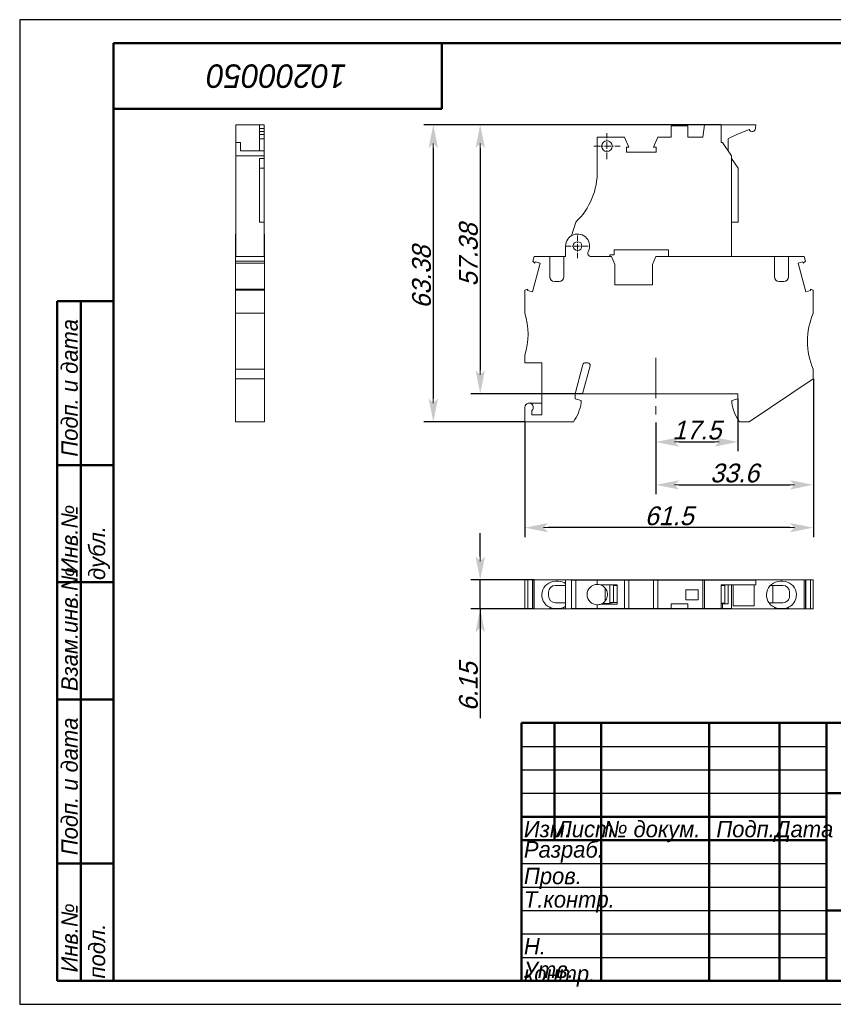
# Model space of a CAD drawing. Header units: millimetres. Extents: x 0 to 297, y 0 to 210.
# Tile 1 of 2: x 0 to 173, y 0 to 210. Entities that reach past the tile are written whole.
import ezdxf

# ---------------------------------------------------------------- set-up
doc = ezdxf.new("R2010")
doc.units = ezdxf.units.MM
for name, pattern in [('CENTER_per1_scale0.036417', [1.85, 1.15625, -0.23125, 0.23125, -0.23125]), ('CENTER_per1_scale0.044291', [2.25, 1.40625, -0.28125, 0.28125, -0.28125]), ('CENTER_per1_scale0.271457', [13.79, 8.61875, -1.72375, 1.72375, -1.72375])]:
    doc.linetypes.add(name, pattern=pattern)
doc.styles.add('TextStyle_1', font='T-FLEX Type A.TTF', dxfattribs={"oblique": 15, "height": 4})
doc.dimstyles.new('DIM_ST_1', dxfattribs={"dimtxt": 4, "dimasz": 5, "dimexe": 2, "dimexo": 0, "dimgap": 0.5, "dimtad": 1, "dimrnd": 0.01, "dimdsep": 46, "dimtxsty": 'TextStyle_1', "dimblk": 'Arrow_3_C7_Status', "dimcen": 0.09, "dimclrd": 7, "dimclre": 7, "dimclrt": 7, "dimazin": 0, "dimtfac": 1, "dimtdec": 0, "dimtmove": 0, "dimatfit": 0, "dimldrblk": 'NONE', "dimfxl": 1, "dimtvp": 1, "dimtolj": 1, "dimarcsym": 0})
doc.dimstyles.new('DIM_ST_2', dxfattribs={"dimtxt": 4, "dimasz": 5, "dimexe": 2, "dimexo": 0, "dimgap": 0.5, "dimtad": 1, "dimrnd": 0.01, "dimdsep": 46, "dimtxsty": 'TextStyle_1', "dimblk": 'Arrow_3_C7_Status', "dimcen": 0.09, "dimclrd": 7, "dimclre": 7, "dimclrt": 7, "dimazin": 0, "dimtfac": 1, "dimtdec": 0, "dimtmove": 0, "dimatfit": 0, "dimldrblk": 'NONE', "dimfxl": 1, "dimtvp": 1, "dimtolj": 1, "dimarcsym": 0})

# ---------------------------------------------------------------- blocks, each defined once
blk = doc.blocks.new('Arrow_3_C7_Status')
at = {"color": 7, "linetype": 'Continuous', "lineweight": 0}
blk.add_line((-1, 0), (-0.8, 0), dxfattribs=at)
at = {"color": 7}
blk.add_solid([(-1, -0.2), (0, 0), (-0.8, 0), (-1, 0.2)], dxfattribs=at)
blk = doc.blocks.new('*D5')
at = {"color": 7, "lineweight": -2}
for p, q in [((153.1, 129.13), (153.1, 117.94)), ((135.6, 124.09), (135.6, 117.94)), ((140.6, 119.94), (148.1, 119.94))]:
    blk.add_line(p, q, dxfattribs=at)
at = {"layer": 'Defpoints', "color": 0}
for p in [(153.1, 129.13), (135.6, 124.09), (153.1, 119.94)]:
    blk.add_point(p, dxfattribs=at)
at = {"color": 7, "lineweight": -2, "xscale": 5, "yscale": 5, "zscale": 5, "rotation": 180}
blk.add_blockref('Arrow_3_C7_Status', (135.6, 119.94), dxfattribs=at)
at = {"color": 7, "lineweight": -2, "xscale": 5, "yscale": 5, "zscale": 5}
blk.add_blockref('Arrow_3_C7_Status', (153.1, 119.94), dxfattribs=at)
at = {"color": 7, "insert": (144.35, 122.44), "char_height": 4, "attachment_point": 5, "style": 'TextStyle_1'}
blk.add_mtext('\\A1;17.5{\\H0.5x;\\S^ ;}', dxfattribs=at)
blk = doc.blocks.new('_None')
blk = doc.blocks.new('*D6')
at = {"color": 7, "lineweight": -2}
for p, q in [((169.2, 133.43), (169.2, 108.79)), ((135.6, 124.09), (135.6, 108.79)), ((140.6, 110.79), (164.2, 110.79))]:
    blk.add_line(p, q, dxfattribs=at)
at = {"layer": 'Defpoints', "color": 0}
for p in [(169.2, 133.43), (135.6, 124.09), (169.2, 110.79)]:
    blk.add_point(p, dxfattribs=at)
at = {"color": 7, "lineweight": -2, "xscale": 5, "yscale": 5, "zscale": 5}
for p, rotation in [((135.6, 110.79), 180), ((169.2, 110.79), 360)]:
    blk.add_blockref('Arrow_3_C7_Status', p, dxfattribs=dict(at, rotation=rotation))
at = {"color": 7, "insert": (152.4, 113.29), "char_height": 4, "attachment_point": 5, "style": 'TextStyle_1'}
blk.add_mtext('\\A1;33.6{\\H0.5x;\\S^ ;}', dxfattribs=at)
blk = doc.blocks.new('*D7')
at = {"color": 7, "lineweight": -2}
for p, q in [((169.2, 133.43), (169.2, 99.66)), ((107.7, 124.23), (107.7, 99.66)), ((164.2, 101.66), (112.7, 101.66))]:
    blk.add_line(p, q, dxfattribs=at)
at = {"layer": 'Defpoints', "color": 0}
for p in [(169.2, 133.43), (107.7, 124.23), (107.7, 101.66)]:
    blk.add_point(p, dxfattribs=at)
at = {"color": 7, "lineweight": -2, "xscale": 5, "yscale": 5, "zscale": 5, "rotation": 180}
blk.add_blockref('Arrow_3_C7_Status', (107.7, 101.66), dxfattribs=at)
at = {"color": 7, "lineweight": -2, "xscale": 5, "yscale": 5, "zscale": 5}
blk.add_blockref('Arrow_3_C7_Status', (169.2, 101.66), dxfattribs=at)
at = {"color": 7, "insert": (138.45, 104.16), "char_height": 4, "attachment_point": 5, "style": 'TextStyle_1'}
blk.add_mtext('\\A1;61.5{\\H0.5x;\\S^ ;}', dxfattribs=at)
blk = doc.blocks.new('*D8')
at = {"color": 7, "lineweight": -2}
for p, q in [((149.55, 187.61), (96.18, 187.61)), ((98.18, 182.61), (98.18, 135.23)), ((120, 130.23), (96.18, 130.23))]:
    blk.add_line(p, q, dxfattribs=at)
at = {"layer": 'Defpoints', "color": 0}
for p in [(149.55, 187.61), (98.18, 130.23), (120, 130.23)]:
    blk.add_point(p, dxfattribs=at)
at = {"color": 7, "lineweight": -2, "xscale": 5, "yscale": 5, "zscale": 5}
for p, rotation in [((98.18, 187.61), 89.99999999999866), ((98.18, 130.23), 269.9999999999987)]:
    blk.add_blockref('Arrow_3_C7_Status', p, dxfattribs=dict(at, rotation=rotation))
at = {"color": 7, "insert": (95.68, 159.81), "char_height": 4, "attachment_point": 5, "rotation": 90, "style": 'TextStyle_1'}
blk.add_mtext('\\A1;57.38{\\H0.5x;\\S^ ;}', dxfattribs=at)
blk = doc.blocks.new('*D9')
at = {"color": 7, "lineweight": -2}
for p, q in [((149.55, 187.61), (86.18, 187.61)), ((88.18, 182.61), (88.18, 129.23)), ((107.7, 124.23), (86.18, 124.23))]:
    blk.add_line(p, q, dxfattribs=at)
at = {"layer": 'Defpoints', "color": 0}
for p in [(149.55, 187.61), (88.18, 124.23), (107.7, 124.23)]:
    blk.add_point(p, dxfattribs=at)
at = {"color": 7, "lineweight": -2, "xscale": 5, "yscale": 5, "zscale": 5}
for p, rotation in [((88.18, 187.61), 89.99999999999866), ((88.18, 124.23), 269.9999999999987)]:
    blk.add_blockref('Arrow_3_C7_Status', p, dxfattribs=dict(at, rotation=rotation))
at = {"color": 7, "insert": (85.68, 155.07), "char_height": 4, "attachment_point": 5, "rotation": 90, "style": 'TextStyle_1'}
blk.add_mtext('\\A1;63.38{\\H0.5x;\\S^ ;}', dxfattribs=at)
blk = doc.blocks.new('*D10')
at = {"color": 7, "lineweight": -2}
for p, q in [((98.18, 95.51), (98.18, 100.51)), ((109.66, 90.51), (96.18, 90.51)), ((98.18, 84.36), (98.18, 90.51)), ((109.66, 84.36), (96.18, 84.36)), ((98.18, 84.36), (98.18, 61.02)), ((98.18, 79.36), (98.18, 74.36))]:
    blk.add_line(p, q, dxfattribs=at)
at = {"layer": 'Defpoints', "color": 0}
for p in [(98.18, 90.51), (109.66, 90.51), (109.66, 84.36)]:
    blk.add_point(p, dxfattribs=at)
at = {"color": 7, "lineweight": -2, "xscale": 5, "yscale": 5, "zscale": 5}
for p, rotation in [((98.18, 90.51), 270), ((98.18, 84.36), 90)]:
    blk.add_blockref('Arrow_3_C7_Status', p, dxfattribs=dict(at, rotation=rotation))
at = {"color": 7, "insert": (95.68, 67.69), "char_height": 4, "attachment_point": 5, "rotation": 90, "style": 'TextStyle_1'}
blk.add_mtext('\\A1;6.15{\\H0.5x;\\S^ ;}', dxfattribs=at)
blk = doc.blocks.new('_FR1Страница_1')
at = {"color": 7, "linetype": 'Continuous', "lineweight": 25}
for p, q in [((0, 210), (0, 0)), ((297, 210), (0, 210)), ((107, 55), (172, 55)), ((107, 50), (172, 50)), ((107, 45), (172, 45)), ((107, 30), (172, 30)), ((107, 25), (172, 25)), ((107, 20), (172, 20)), ((107, 15), (172, 15)), ((107, 10), (172, 10)), ((0, 0), (297, 0))]:
    blk.add_line(p, q, dxfattribs=at)
at = {"color": 7, "linetype": 'Continuous', "lineweight": 50}
for p, q in [((20, 5), (20, 205)), ((20, 205), (292, 205)), ((90, 191), (90, 205)), ((20, 191), (90, 191)), ((8, 5), (8, 150)), ((8, 150), (20, 150)), ((13, 150), (13, 5)), ((8, 115), (20, 115)), ((8, 90), (20, 90)), ((20, 65), (8, 65)), ((107, 5), (107, 60)), ((107, 60), (292, 60)), ((114, 60), (114, 35)), ((124, 60), (124, 5)), ((147, 60), (147, 5)), ((162, 60), (162, 5)), ((172, 60), (172, 5)), ((172, 45), (292, 45)), ((107, 40), (172, 40)), ((107, 35), (172, 35)), ((8, 30), (20, 30)), ((172, 20), (292, 20)), ((20, 5), (8, 5)), ((292, 5), (20, 5))]:
    blk.add_line(p, q, dxfattribs=at)
at = {"color": 7}
for s, insert, char_height, width, attachment_point, rotation in [('\\pl0.5;{\\fT-FLEX Type A|b0|i1;\\l\\C250;10200050 \\P}', (55, 198), 5, 72.5, 5, 180), ('\\pl0.5;{\\fT-FLEX Type A|b0|i1;\\l\\C250; Подп. и дата\\P}', (8.875, 115), 3.5, 36.75, 1, 90), ('\\pl0.5;{\\fT-FLEX Type A|b0|i1;\\l\\C250;\\P}', (16.5, 132.5), 3.5, 36.75, 5, 90), ('\\pl0.5;{\\fT-FLEX Type A|b0|i1;\\l\\C250; Инв.№ дубл.\\P}', (8.875, 90), 3.5, 26.75, 1, 90), ('\\pl0.5;{\\fT-FLEX Type A|b0|i1;\\l\\C250;\\P}', (16.5, 102.5), 3.5, 26.75, 5, 90), ('\\pl0.5;{\\fT-FLEX Type A|b0|i1;\\l\\C250; Взам.инв.№\\P}', (8.875, 65), 3.5, 26.75, 1, 90), ('\\pl0.5;{\\fT-FLEX Type A|b0|i1;\\l\\C250;\\P}', (16.5, 77.5), 3.5, 26.75, 5, 90), ('\\pl0.5;{\\fT-FLEX Type A|b0|i1;\\l\\C250; Подп. и дата\\P}', (8.875, 30), 3.5, 36.75, 1, 90), ('\\pl0.5;{\\fT-FLEX Type A|b0|i1;\\l\\C250;\\P}', (16.5, 47.5), 3.5, 36.75, 5, 90), ('\\pl0.5;{\\fT-FLEX Type A|b0|i1;\\l\\C250; Инв.№ подл.\\P}', (8.875, 5), 3.5, 26.75, 1, 90), ('\\pl0.5;{\\fT-FLEX Type A|b0|i1;\\l\\C250;\\H0.857143x;\\P}', (16.5, 17.5), 3.5, 26.75, 5, 90)]:
    blk.add_mtext(s, dxfattribs=dict(at, insert=insert, char_height=char_height, width=width, attachment_point=attachment_point, rotation=rotation))
at = {"color": 7, "char_height": 3.5}
for s, insert, width, attachment_point in [('{\\fT-FLEX Type A|b0|i1;\\l\\C250;\\P}', (110.5, 59.125), 8.75, 2), ('{\\fT-FLEX Type A|b0|i1;\\l\\C250;\\P}', (114, 59.125), 11.75, 1), ('{\\fT-FLEX Type A|b0|i1;\\l\\C250; \\P}', (124, 59.125), 24.75, 1), ('{\\fT-FLEX Type A|b0|i1;\\l\\C250;\\P}', (162, 59.125), 11.75, 1), ('{\\fT-FLEX Type A|b0|i1;\\l\\C250;\\fT-FLEX Type A|b0|i0;\\P}', (110.5, 54.125), 8.75, 2), ('{\\fT-FLEX Type A|b0|i1;\\l\\C250;\\P}', (114, 54.125), 11.75, 1), ('{\\fT-FLEX Type A|b0|i1;\\l\\C250; \\P}', (124, 54.125), 24.75, 1), ('{\\fT-FLEX Type A|b0|i1;\\l\\C250;\\P}', (162, 54.125), 11.75, 1), ('{\\fT-FLEX Type A|b0|i1;\\l\\C250;\\P}', (110.5, 49.125), 8.75, 2), ('{\\fT-FLEX Type A|b0|i1;\\l\\C250;\\P}', (114, 49.125), 11.75, 1), ('{\\fT-FLEX Type A|b0|i1;\\l\\C250; \\P}', (124, 49.125), 24.75, 1), ('{\\fT-FLEX Type A|b0|i1;\\l\\C250;\\P}', (162, 49.125), 11.75, 1), ('{\\fT-FLEX Type A|b0|i1;\\l\\C250; \\P}', (110.5, 44.125), 8.75, 2), ('{\\fT-FLEX Type A|b0|i1;\\l\\C250;\\P}', (114, 44.125), 11.75, 1), ('{\\fT-FLEX Type A|b0|i1;\\l\\C250; \\P}', (124, 44.125), 24.75, 1), ('{\\fT-FLEX Type A|b0|i1;\\l\\C250;\\P}', (162, 44.125), 11.75, 1), ('\\pl0.5;{\\fT-FLEX Type A|b0|i1;\\l\\C250;Изм.\\H0.857143x;\\P}', (107, 39.125), 8.75, 1), ('\\pl0.5;{\\fT-FLEX Type A|b0|i1;\\l\\C250;Лист\\fT-FLEX Type A|b0|i0;\\H0.857143x;\\P}', (114, 39.125), 11.75, 1), ('\\pl0.5;{\\fT-FLEX Type A|b0|i1;\\l\\C250;№ докум.\\P}', (124, 39.125), 24.75, 1), ('\\pl0.5;{\\fT-FLEX Type A|b0|i1;\\l\\C250;Подп.\\P}', (154.5, 39.125), 16.75, 2), ('\\pl0.5;{\\fT-FLEX Type A|b0|i1;\\l\\C250;Дата\\fT-FLEX Type A|b0|i0;\\H0.857143x;\\P}', (167, 39.125), 11.75, 2), ('\\pl0.5;{\\fT-FLEX Type A|b0|i1;\\l\\C250;Разраб.\\P}', (107, 32.5), 18.75, 4), ('\\pl0.5;{\\fT-FLEX Type A|b0|i1;\\l\\C250;\\P}', (124, 34.125), 24.75, 1), ('\\pl0.5;{\\fT-FLEX Type A|b0|i1;\\l\\C250;\\H0.857143x;\\P}', (162, 34.125), 11.75, 1), ('\\pl0.5;{\\fT-FLEX Type A|b0|i1;\\l\\C250;Пров.\\P}', (107, 29.125), 18.75, 1), ('\\pl0.5;{\\fT-FLEX Type A|b0|i1;\\l\\C250;\\P}', (124, 29.125), 24.75, 1), ('\\pl0.5;{\\fT-FLEX Type A|b0|i1;\\l\\C250;\\P}', (162, 29.125), 11.75, 1), ('\\pl0.5;{\\fT-FLEX Type A|b0|i1;\\l\\C250;Т.контр.\\P}', (107, 24.125), 18.75, 1), ('\\pl0.5;{\\fT-FLEX Type A|b0|i1;\\l\\C250;\\P}', (124, 24.125), 24.75, 1), ('\\pl0.5;{\\fT-FLEX Type A|b0|i1;\\l\\C250;\\H0.857143x;\\P}', (162, 24.125), 11.75, 1), ('\\pl0.5;{\\fT-FLEX Type A|b0|i1;\\l\\C250;\\P}', (107, 19.125), 18.75, 1), ('\\pl0.5;{\\fT-FLEX Type A|b0|i1;\\l\\C250;\\P}', (124, 19.125), 24.75, 1), ('\\pl0.5;{\\fT-FLEX Type A|b0|i1;\\l\\C250;\\P}', (162, 19.125), 11.75, 1), ('\\pl0.5;{\\fT-FLEX Type A|b0|i1;\\l\\C250;Н. контр.\\P}', (107, 14.125), 18.75, 1), ('\\pl0.5;{\\fT-FLEX Type A|b0|i1;\\l\\C250;\\P}', (124, 14.125), 24.75, 1), ('\\pl0.5;{\\fT-FLEX Type A|b0|i1;\\l\\C250;\\H0.857143x;\\P}', (162, 14.125), 11.75, 1), ('\\pl0.5;{\\fT-FLEX Type A|b0|i1;\\l\\C250;Утв.\\P}', (107, 9.125), 18.75, 1), ('\\pl0.5;{\\fT-FLEX Type A|b0|i1;\\l\\C250;\\P}', (124, 9.125), 24.75, 1), ('\\pl0.5;{\\fT-FLEX Type A|b0|i1;\\l\\C250;\\H0.857143x;\\P}', (162, 9.125), 11.75, 1)]:
    blk.add_mtext(s, dxfattribs=dict(at, insert=insert, width=width, attachment_point=attachment_point))
blk = doc.blocks.new('Страница_1')
at = {"color": 7, "linetype": 'Continuous', "lineweight": 20}
for p, q in [((51.122, 187.61), (46.072, 187.61)), ((46.072, 187.61), (46.072, 183.83)), ((51.122, 187.61), (51.122, 186.833)), ((52.122, 187.61), (51.122, 187.61)), ((52.122, 187.61), (52.122, 186.833)), ((142.421, 187.33), (138.921, 187.33)), ((138.921, 187.33), (138.921, 184.93)), ((142.421, 184.93), (142.421, 187.33)), ((146.023, 187.61), (145.646, 184.93)), ((149.546, 187.61), (146.023, 187.61)), ((149.546, 187.61), (156.967, 187.61)), ((149.546, 187.61), (149.546, 183.83)), ((156.967, 187.61), (156.86, 186.833)), ((51.122, 186.811), (51.122, 186.833)), ((51.122, 186.811), (51.122, 186.157)), ((51.122, 186.811), (52.122, 186.811)), ((51.122, 186.157), (52.122, 186.157)), ((51.122, 186.157), (51.122, 185.507)), ((51.122, 185.507), (52.122, 185.507)), ((51.122, 185.507), (51.122, 184.618)), ((52.122, 186.811), (52.122, 186.833)), ((52.122, 186.811), (52.122, 186.157)), ((52.122, 186.157), (52.122, 185.507)), ((52.122, 185.507), (52.122, 184.618)), ((128.949, 184.93), (123.14, 184.93)), ((123.14, 184.93), (123.14, 177.886)), ((129.874, 182.825), (128.949, 184.93)), ((136.068, 184.93), (135.143, 182.825)), ((138.921, 184.93), (136.068, 184.93)), ((145.646, 184.93), (142.421, 184.93)), ((155.521, 186.563), (152.904, 185.507)), ((46.072, 183.83), (46.072, 180.986)), ((46.072, 183.83), (47.072, 183.83)), ((47.072, 183.83), (47.072, 182.02)), ((52.122, 184.618), (51.122, 184.618)), ((51.122, 182.02), (51.122, 184.618)), ((52.122, 184.618), (52.122, 182.02)), ((129.346, 182.825), (129.346, 181.755)), ((129.874, 182.825), (129.346, 182.825)), ((135.671, 182.825), (135.143, 182.825)), ((135.671, 181.755), (135.671, 182.825)), ((149.546, 183.83), (149.821, 183.83)), ((149.821, 183.83), (151.746, 180.986)), ((151.046, 182.02), (151.046, 184.618)), ((46.072, 180.986), (52.122, 180.986)), ((46.072, 159.48), (46.072, 180.986)), ((47.072, 182.02), (51.122, 182.02)), ((52.122, 182.02), (51.122, 182.02)), ((52.122, 180.986), (52.122, 182.02)), ((52.122, 180.429), (52.122, 180.986)), ((135.671, 181.755), (129.346, 181.755)), ((151.746, 159.48), (151.746, 180.986)), ((51.122, 180.429), (51.122, 178.36)), ((52.122, 180.429), (51.122, 180.429)), ((52.122, 180.429), (52.122, 178.36)), ((151.746, 180.429), (153.146, 178.36)), ((51.122, 178.36), (51.122, 166.83)), ((52.122, 178.36), (51.122, 178.36)), ((52.122, 178.36), (52.122, 166.83)), ((153.146, 178.36), (153.146, 166.83)), ((51.122, 166.83), (52.122, 166.83)), ((52.122, 166.83), (52.122, 159.48)), ((118.548, 166.806), (117.643, 163.922)), ((151.746, 166.83), (153.146, 166.83)), ((46.022, 164.28), (46.022, 160.514)), ((46.072, 164.28), (46.022, 164.28)), ((52.172, 164.28), (52.122, 164.28)), ((52.172, 164.28), (52.172, 159.48)), ((116.396, 159.48), (116.396, 161.73)), ((46.022, 159.48), (46.022, 160.514)), ((126.73, 159.83), (125.846, 159.83)), ((125.846, 159.48), (125.846, 159.83)), ((126.73, 159.83), (126.73, 160.93)), ((126.73, 160.93), (138.296, 160.93)), ((138.296, 160.93), (138.296, 159.48)), ((46.022, 158.517), (46.022, 159.48)), ((46.022, 159.48), (52.172, 159.48)), ((46.022, 158.085), (46.022, 158.517)), ((46.022, 158.517), (52.172, 158.517)), ((46.022, 158.085), (52.172, 158.085)), ((46.022, 158.07), (46.022, 158.085)), ((46.022, 152.501), (46.022, 158.07)), ((46.022, 158.07), (52.172, 158.07)), ((52.172, 159.48), (52.172, 158.517)), ((52.172, 158.085), (52.172, 158.517)), ((52.172, 158.085), (52.172, 158.07)), ((52.172, 158.07), (52.172, 152.501)), ((110.935, 158.07), (109.298, 151.961)), ((109.656, 159.48), (109.398, 158.517)), ((109.398, 158.517), (109.831, 158.085)), ((109.656, 159.48), (112.996, 159.48)), ((109.901, 158.347), (109.831, 158.085)), ((109.901, 158.347), (110.935, 158.07)), ((112.996, 159.48), (112.996, 155.18)), ((114.196, 159.48), (112.996, 159.48)), ((114.796, 159.48), (114.196, 159.48)), ((114.796, 159.48), (115.996, 159.48)), ((115.996, 155.18), (115.996, 159.48)), ((115.996, 159.48), (116.396, 159.48)), ((121.803, 159.48), (126.178, 159.48)), ((126.896, 157.78), (126.178, 159.48)), ((126.896, 153.48), (126.896, 157.78)), ((135.615, 159.48), (134.896, 157.78)), ((134.896, 157.78), (134.896, 153.48)), ((135.615, 159.48), (160.896, 159.48)), ((162.096, 159.48), (160.896, 159.48)), ((160.896, 155.18), (160.896, 159.48)), ((162.696, 159.48), (162.096, 159.48)), ((162.696, 159.48), (163.896, 159.48)), ((163.896, 155.18), (163.896, 159.48)), ((163.896, 159.48), (167.236, 159.48)), ((165.957, 158.07), (166.991, 158.347)), ((167.594, 151.961), (165.957, 158.07)), ((166.991, 158.347), (167.062, 158.085)), ((167.062, 158.085), (167.494, 158.517)), ((167.494, 158.517), (167.236, 159.48)), ((114.996, 154.18), (113.996, 154.18)), ((134.896, 153.48), (126.896, 153.48)), ((162.896, 154.18), (161.896, 154.18)), ((46.022, 152.33), (46.022, 152.501)), ((46.022, 152.501), (52.172, 152.501)), ((46.022, 152.33), (52.172, 152.33)), ((46.022, 147.43), (46.022, 152.33)), ((52.172, 152.501), (52.172, 152.33)), ((52.172, 152.33), (52.172, 147.43)), ((108.334, 152.501), (107.696, 152.33)), ((107.696, 152.33), (107.696, 147.43)), ((108.264, 152.238), (108.334, 152.501)), ((109.298, 151.961), (108.264, 152.238)), ((168.628, 152.238), (167.594, 151.961)), ((169.196, 152.33), (168.558, 152.501)), ((168.628, 152.238), (168.558, 152.501)), ((169.196, 147.43), (169.196, 152.33)), ((52.172, 147.43), (46.022, 147.43)), ((46.022, 147.43), (46.022, 135.43)), ((52.172, 147.43), (52.172, 135.43)), ((107.696, 138.43), (107.696, 136.83)), ((107.696, 136.83), (111.296, 136.83)), ((111.296, 125.73), (111.296, 136.83)), ((120.548, 136.83), (121.113, 136.83)), ((52.172, 135.43), (46.022, 135.43)), ((46.022, 135.43), (46.022, 133.43)), ((52.172, 133.43), (52.172, 135.43)), ((118.396, 130.23), (120.065, 136.459)), ((119.996, 130.23), (121.596, 136.2)), ((169.196, 135.43), (169.196, 133.43)), ((46.022, 133.43), (46.022, 124.23)), ((46.022, 133.43), (52.172, 133.43)), ((52.172, 124.23), (52.172, 133.43)), ((169.196, 133.43), (155.506, 124.23)), ((118.396, 130.23), (118.396, 129.13)), ((153.096, 130.23), (119.996, 130.23)), ((153.096, 129.13), (153.096, 130.23)), ((108.596, 128.23), (111.296, 128.23)), ((118.396, 129.13), (119.696, 128.781)), ((119.696, 128.781), (119.696, 128.33)), ((151.796, 128.781), (153.096, 129.13)), ((151.796, 128.33), (151.796, 128.781)), ((107.696, 124.23), (107.696, 127.33)), ((109.196, 125.73), (109.196, 126.659)), ((52.172, 124.23), (46.022, 124.23)), ((118.037, 124.23), (107.696, 124.23)), ((111.296, 125.73), (109.196, 125.73)), ((155.506, 124.23), (153.455, 124.23)), ((107.696, 90.514), (108.334, 90.514)), ((107.696, 90.514), (107.696, 84.364)), ((108.334, 84.364), (108.334, 90.514)), ((108.334, 90.514), (109.298, 90.514)), ((109.298, 90.514), (109.398, 90.514)), ((109.298, 84.364), (109.298, 90.514)), ((109.398, 84.364), (109.398, 90.514)), ((109.398, 90.514), (109.656, 90.514)), ((109.656, 90.514), (116.396, 90.514)), ((109.656, 90.514), (109.656, 84.364)), ((116.396, 90.514), (121.496, 90.514)), ((116.396, 84.364), (116.396, 90.514)), ((117.643, 90.464), (118.548, 90.464)), ((117.643, 84.414), (117.643, 90.464)), ((118.548, 90.464), (123.14, 90.464)), ((118.548, 90.464), (118.548, 84.414)), ((121.496, 90.514), (126.178, 90.514)), ((121.496, 90.464), (121.496, 90.514)), ((123.14, 90.464), (123.14, 89.564)), ((123.14, 90.464), (128.949, 90.464)), ((126.178, 90.464), (126.178, 90.514)), ((126.178, 90.514), (126.896, 90.514)), ((126.896, 90.514), (126.896, 90.464)), ((126.896, 90.514), (134.896, 90.514)), ((128.949, 90.464), (129.874, 90.464)), ((128.949, 90.464), (128.949, 84.414)), ((129.874, 84.414), (129.874, 90.464)), ((129.874, 90.464), (135.143, 90.464)), ((134.896, 90.514), (135.615, 90.514)), ((134.896, 90.464), (134.896, 90.514)), ((135.143, 90.464), (136.068, 90.464)), ((135.143, 84.414), (135.143, 90.464)), ((135.615, 90.514), (135.615, 90.464)), ((135.615, 90.514), (167.236, 90.514)), ((136.068, 90.464), (136.068, 84.414)), ((136.068, 90.464), (145.646, 90.464)), ((145.646, 90.464), (145.646, 84.414)), ((145.646, 90.464), (146.023, 90.464)), ((146.023, 90.464), (146.023, 84.414)), ((146.023, 90.464), (156.967, 90.464)), ((156.967, 90.464), (156.967, 89.464)), ((167.236, 90.514), (167.494, 90.514)), ((167.236, 84.364), (167.236, 90.514)), ((167.494, 90.514), (167.594, 90.514)), ((167.494, 84.364), (167.494, 90.514)), ((167.594, 90.514), (168.558, 90.514)), ((167.594, 84.364), (167.594, 90.514)), ((168.558, 90.514), (169.196, 90.514)), ((168.558, 84.364), (168.558, 90.514)), ((169.196, 84.364), (169.196, 90.514)), ((114.796, 90.214), (114.196, 90.214)), ((114.796, 89.339), (114.196, 89.339)), ((114.796, 89.339), (116.396, 89.339)), ((116.346, 89.339), (116.346, 85.558)), ((123.796, 89.464), (127.346, 89.464)), ((124.796, 88.804), (124.796, 85.974)), ((125.846, 85.484), (125.846, 89.464)), ((126.596, 85.676), (126.596, 89.289)), ((126.596, 89.289), (127.346, 89.289)), ((127.346, 85.353), (127.346, 89.464)), ((142.046, 88.389), (142.046, 86.289)), ((142.046, 88.389), (144.646, 88.389)), ((144.646, 86.289), (144.646, 88.389)), ((149.546, 89.464), (156.967, 89.464)), ((149.546, 89.464), (149.546, 84.414)), ((149.546, 89.289), (150.296, 89.289)), ((150.296, 89.289), (150.296, 85.589)), ((151.046, 85.414), (151.046, 89.464)), ((151.746, 84.414), (151.746, 89.464)), ((152.096, 85.014), (152.096, 89.464)), ((156.596, 89.464), (156.596, 85.014)), ((162.096, 89.339), (160.02, 89.339)), ((160.546, 89.339), (160.546, 85.558)), ((162.696, 90.214), (162.096, 90.214)), ((162.096, 89.339), (162.696, 89.339)), ((112.746, 87.089), (112.746, 87.889)), ((144.646, 86.289), (142.046, 86.289)), ((164.146, 87.089), (164.146, 87.889)), ((108.334, 84.364), (107.696, 84.364)), ((109.298, 84.364), (108.334, 84.364)), ((109.398, 84.364), (109.298, 84.364)), ((109.656, 84.364), (109.398, 84.364)), ((109.656, 84.364), (112.996, 84.364)), ((112.996, 84.364), (112.996, 84.674)), ((113.996, 84.364), (112.996, 84.364)), ((114.996, 84.364), (113.996, 84.364)), ((114.196, 85.639), (114.796, 85.639)), ((114.796, 84.414), (114.196, 84.414)), ((116.346, 85.639), (114.796, 85.639)), ((114.996, 84.364), (115.996, 84.364)), ((115.996, 84.364), (115.996, 84.674)), ((115.996, 84.364), (116.396, 84.364)), ((116.396, 85.591), (116.346, 85.558)), ((116.396, 84.364), (121.496, 84.364)), ((118.548, 84.414), (117.643, 84.414)), ((118.548, 84.414), (123.14, 84.414)), ((121.496, 84.364), (121.496, 84.414)), ((121.803, 84.364), (121.496, 84.364)), ((121.803, 84.364), (126.178, 84.364)), ((123.14, 85.214), (123.14, 84.414)), ((128.949, 84.414), (123.14, 84.414)), ((123.909, 85.353), (127.346, 85.353)), ((125.846, 85.484), (124.195, 85.484)), ((127.346, 85.663), (125.846, 85.663)), ((126.178, 84.364), (126.178, 84.414)), ((126.896, 84.364), (126.178, 84.364)), ((126.596, 85.676), (127.346, 85.676)), ((126.896, 84.414), (126.896, 84.364)), ((134.896, 84.364), (126.896, 84.364)), ((129.874, 84.414), (128.949, 84.414)), ((135.143, 84.414), (129.874, 84.414)), ((134.896, 84.364), (134.896, 84.414)), ((135.615, 84.364), (134.896, 84.364)), ((136.068, 84.414), (135.143, 84.414)), ((135.615, 84.414), (135.615, 84.364)), ((135.615, 84.364), (160.896, 84.364)), ((138.921, 84.414), (136.068, 84.414)), ((138.921, 84.414), (138.921, 85.414)), ((142.421, 85.414), (138.921, 85.414)), ((142.421, 84.414), (138.921, 84.414)), ((142.421, 84.414), (142.421, 85.414)), ((145.646, 84.414), (142.421, 84.414)), ((146.023, 84.414), (145.646, 84.414)), ((149.546, 84.414), (146.023, 84.414)), ((149.546, 85.589), (150.296, 85.589)), ((149.546, 85.414), (149.821, 85.414)), ((149.546, 84.414), (149.821, 84.414)), ((149.821, 85.414), (151.046, 85.414)), ((149.821, 84.414), (149.821, 85.414)), ((149.821, 84.414), (151.746, 84.414)), ((156.596, 85.014), (152.096, 85.014)), ((159.729, 85.639), (160.425, 85.639)), ((160.425, 85.639), (160.546, 85.558)), ((160.546, 85.639), (162.096, 85.639)), ((160.896, 84.674), (160.896, 84.364)), ((161.896, 84.364), (160.896, 84.364)), ((162.896, 84.364), (161.896, 84.364)), ((162.696, 85.639), (162.096, 85.639)), ((162.696, 84.414), (162.096, 84.414)), ((162.896, 84.364), (163.896, 84.364)), ((163.896, 84.674), (163.896, 84.364)), ((163.896, 84.364), (167.236, 84.364)), ((167.494, 84.364), (167.236, 84.364)), ((167.594, 84.364), (167.494, 84.364)), ((168.558, 84.364), (167.594, 84.364)), ((169.196, 84.364), (168.558, 84.364))]:
    blk.add_line(p, q, dxfattribs=at)
at = {"color": 7, "linetype": 'CENTER_per1_scale0.044291', "lineweight": 9}
for p, q in [((125.196, 180.238), (125.196, 185.821)), ((122.404, 183.03), (127.988, 183.03))]:
    blk.add_line(p, q, dxfattribs=at)
at = {"color": 7, "linetype": 'CENTER_per1_scale0.036417', "lineweight": 9}
for p, q in [((118.946, 159.138), (118.946, 164.321)), ((116.354, 161.73), (121.538, 161.73))]:
    blk.add_line(p, q, dxfattribs=at)
at = {"color": 7, "linetype": 'CENTER_per1_scale0.271457', "lineweight": 9}
blk.add_line((135.596, 137.88), (135.596, 124.09), dxfattribs=at)
at = {"color": 7, "linetype": 'Continuous', "lineweight": 20}
for centre, radius in [((125.196, 183.03), 1.125), ((118.946, 161.73), 0.925)]:
    blk.add_circle(centre, radius, dxfattribs=at)
for centre, radius, start, end in [((165.353, 157.117), 31, 113.67698, 117.48542), ((156.156, 186.857), 0.7, 204.77854, 356.27321), ((156.761, 186.846), 0.1, 339.50629, 352.18291), ((108.142, 177.609), 15, 313.92709, 1.0572), ((118.946, 161.73), 2.55, 331.51536, 180), ((121.803, 160.18), 0.7, 151.51536, 270), ((113.996, 155.18), 1, 180, 270), ((114.996, 155.18), 1, 270, 0), ((161.896, 155.18), 1, 180, 270), ((162.896, 155.18), 1, 270, 0), ((93.387, 142.93), 15, 342.5424, 17.4576), ((182.944, 141.43), 15, 156.42182, 203.57818), ((120.548, 136.33), 0.5, 90, 165), ((121.113, 136.33), 0.5, 345, 90), ((108.596, 127.33), 0.9, 311.81031, 179.99999), ((110.302, 129.745), 9.5, 324.50968, 351.4318), ((161.19, 129.745), 9.5, 188.5682, 215.49032), ((114.196, 87.314), 2.9, 90, 245.55666), ((114.196, 87.889), 1.45, 90, 180), ((114.796, 87.314), 2.9, 56.51462, 90), ((123.144, 87.389), 2.175, 90.10317, 180.00001), ((123.144, 87.389), 2.175, 72.55841, 90.12104), ((123.144, 87.389), 2.175, 298.89064, 72.55841), ((162.096, 87.314), 2.9, 90, 245.55666), ((162.696, 87.314), 2.9, 294.44334, 90), ((162.696, 87.889), 1.45, 0.00001, 90), ((114.196, 87.089), 1.45, 180, 270), ((123.144, 87.389), 2.175, 179.99999, 269.89286), ((162.696, 87.089), 1.45, 270, 0.00001), ((114.196, 87.314), 2.9, 245.55666, 266.04543), ((114.196, 87.314), 2.9, 266.04543, 270), ((114.796, 87.314), 2.9, 270, 273.95457), ((114.796, 87.314), 2.9, 273.95457, 294.44334), ((114.796, 87.314), 2.9, 294.44334, 303.48538), ((123.144, 87.389), 2.175, 269.87896, 290.58777), ((123.144, 87.389), 2.175, 290.58777, 298.89064), ((125.196, 48.682), 36.721, 88.24441, 91.75559), ((125.031, 108.124), 22.758, 267.58351, 270.41649), ((125.361, 108.15), 22.784, 269.58512, 272.41488), ((162.096, 87.314), 2.9, 245.55667, 266.04542), ((162.096, 87.314), 2.9, 266.04543, 270), ((162.696, 87.314), 2.9, 270, 273.95457), ((162.696, 87.314), 2.9, 273.95457, 294.44334)]:
    blk.add_arc(centre, radius, start, end, dxfattribs=at)
blk.add_blockref('_FR1Страница_1', (0, 0))
for base, p1, p2, angle, picture, middle in [((88.18, 124.23), (149.546, 187.61), (107.696, 124.23), 270, '*D9', (88.18, 155.07)), ((98.18, 130.23), (149.546, 187.61), (119.996, 130.23), 270, '*D8', (98.18, 159.81)), ((107.696, 101.66), (169.196, 133.43), (107.696, 124.23), 180, '*D7', (138.446, 101.66)), ((98.18, 90.514), (109.656, 84.364), (109.656, 90.514), 90, '*D10', (98.18, 67.69))]:
    dim = blk.add_linear_dim(base=base, p1=p1, p2=p2, angle=angle, text='<>{\\H0.5x;\\S^ ;}', dimstyle='DIM_ST_2')
    dim.commit()
    dim.dimension.update_dxf_attribs({"geometry": picture, "text_midpoint": middle, "dimtype": 160})
for base, p2, dimstyle, picture, middle in [((169.196, 110.79), (169.196, 133.43), 'DIM_ST_2', '*D6', (152.396, 110.79)), ((153.096, 119.94), (153.096, 129.13), 'DIM_ST_1', '*D5', (144.346, 119.94))]:
    dim = blk.add_linear_dim(base=base, p1=(135.596, 124.09), p2=p2, text='<>{\\H0.5x;\\S^ ;}', dimstyle=dimstyle)
    dim.commit()
    dim.dimension.update_dxf_attribs({"geometry": picture, "text_midpoint": middle, "dimtype": 160})

msp = doc.modelspace()

# ---------------------------------------------------------------- block references
msp.add_blockref('Страница_1', (0, 0))

doc.saveas('drawing.dxf')
